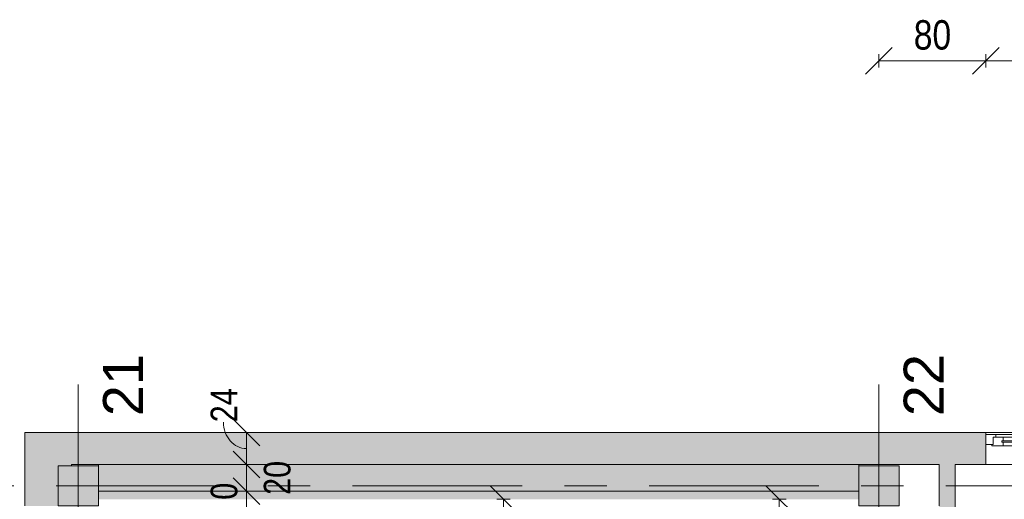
# Model space of a CAD drawing. Header units: centimetres. Extents: x -1631 to 21770, y -8842 to 3590.
# Tile 79 of 142: x -1257 to -519, y 2798 to 3158. Entities that reach past the tile are written whole.
import ezdxf

# ---------------------------------------------------------------- set-up
doc = ezdxf.new("R2010")
doc.units = ezdxf.units.CM
doc.linetypes.add('Oś', pattern=[222.25, 127, -31.75, 31.75, -31.75])
for name, color, linetype, lineweight in [('A-ANNO-DIMS', 211, 'Continuous', 13), ('A-ANNO-DIMS-100', 211, 'Continuous', 13), ('A-GLAZ', 151, 'Continuous', 13), ('A-WALL', 113, 'Continuous', 13), ('A-WALL-PATT', 111, 'Continuous', 13), ('S-COLS', 52, 'Continuous', 13), ('S-GRID', 1, 'Continuous', 13), ('S-GRID-IDEN', 1, 'Continuous', 13)]:
    doc.layers.add(name, color=color, linetype=linetype, lineweight=lineweight)
doc.styles.add('Arial Narrow_1', font='ARIALN.TTF', dxfattribs={"height": 22})
doc.styles.add('Arial Narrow_5', font='ARIALN.TTF', dxfattribs={"height": 20})
doc.styles.add('Arial_7', font='arial.ttf', dxfattribs={"height": 30})
doc.dimstyles.new('Diagonal_1_100__0_1_', dxfattribs={"dimscale": 30.48, "dimtxt": 22.515481, "dimasz": 0.656168, "dimexe": 0.164042, "dimexo": 0.0625, "dimgap": 0.065617, "dimtad": 1, "dimdec": 1, "dimrnd": 0.1, "dimdsep": 46, "dimtxsty": 'Arial Narrow_1', "dimblk1": 'OBLIQUE', "dimblk2": 'OBLIQUE', "dimsah": 1, "dimcen": 0.09, "dimazin": 0, "dimtfac": 1, "dimtdec": 4, "dimtix": 1, "dimtmove": 0, "dimatfit": 3, "dimfxl": 0, "dimtvp": 1, "dimtolj": 1, "dimtzin": 0, "dimarcsym": 0})
doc.dimstyles.new('Diagonal_1_100__0__wewnętrzne', dxfattribs={"dimscale": 30.48, "dimtxt": 20.468619, "dimasz": 0.656168, "dimexe": 0.164042, "dimexo": 0.0625, "dimgap": 0.032808, "dimtad": 1, "dimdec": 0, "dimdsep": 46, "dimtxsty": 'Arial Narrow_5', "dimblk1": 'OBLIQUE', "dimblk2": 'OBLIQUE', "dimsah": 1, "dimcen": 0.09, "dimazin": 0, "dimtfac": 1, "dimtdec": 4, "dimtix": 1, "dimtmove": 0, "dimatfit": 3, "dimfxl": 0, "dimtvp": 1, "dimtolj": 1, "dimtzin": 0, "dimarcsym": 0})
doc.dimstyles.new('Diagonal_1_100__0__wewnętrzne_1', dxfattribs={"dimscale": 30.48, "dimtxt": 20.468619, "dimasz": 0.656168, "dimexe": 0.164042, "dimexo": 0.0625, "dimgap": 0.032808, "dimtad": 1, "dimdec": 0, "dimdsep": 46, "dimtxsty": 'Arial Narrow_5', "dimblk1": 'OBLIQUE', "dimblk2": 'OBLIQUE', "dimsah": 1, "dimcen": 0.09, "dimazin": 0, "dimtfac": 1, "dimtdec": 4, "dimtix": 1, "dimtmove": 1, "dimatfit": 3, "dimfxl": 0, "dimtvp": 1, "dimtolj": 1, "dimtzin": 0, "dimarcsym": 0})
doc.dimstyles.new('Diagonal_1_100__0__wewnętrzne_2', dxfattribs={"dimscale": 30.48, "dimtxt": 20.468619, "dimasz": 0.656168, "dimexe": 0.164042, "dimexo": 0.0625, "dimgap": 0.032808, "dimtad": 1, "dimdec": 0, "dimdsep": 46, "dimtxsty": 'Arial Narrow_5', "dimblk1": 'OBLIQUE', "dimblk2": 'OBLIQUE', "dimsah": 1, "dimcen": 0.09, "dimazin": 0, "dimtfac": 1, "dimtdec": 4, "dimtix": 1, "dimtmove": 2, "dimatfit": 3, "dimfxl": 0, "dimtvp": 1, "dimtolj": 1, "dimtzin": 0, "dimarcsym": 0})

# ---------------------------------------------------------------- blocks, each defined once
blk = doc.blocks.new('M_Concrete-Square-Column - 300 x 300mm-1795931-6_piętro IV __13_80 m_ - stan projektowany')
at = {"layer": 'S-COLS', "lineweight": 9}
blk.add_hatch(color=254, dxfattribs=at).paths.add_polyline_path([(15, -15), (15, 15), (-15, 15), (-15, -15)], flags=0)
for p, q in [((15, 15), (-15, 15)), ((-15, 15), (-15, -15)), ((15, -15), (15, 15)), ((-15, -15), (15, -15))]:
    blk.add_line(p, q, dxfattribs=at)
blk = doc.blocks.new('Okno - automatyczna etykieta - 200x165 _projektowane_-2631001-6_piętro IV __13_80 m_ - stan projektowany')
at = {"layer": 'A-GLAZ'}
for p, q in [((-100, -3), (-94.5, -3)), ((-100, -10.5), (-100, -3)), ((-95.5, -2), (-87, -2)), ((-95.5, -3), (-95.5, -2)), ((-94.5, -3), (-95.5, -3)), ((-94.5, -8.5), (-94.5, -3)), ((-94.5, -3), (-94.5, -8.5)), ((-88, -5.75), (-88, -4.75)), ((-88, -4.75), (88, -4.75)), ((-88, -4.75), (-88, -5.75)), ((-87, -4.75), (-88, -4.75)), ((88, -5.75), (-88, -5.75)), ((-88, -5.75), (-87, -5.75)), ((-87, -2), (-87, -4.75)), ((87, -2), (-87, -2)), ((-87, -5.75), (-87, -8.5)), ((-2.5, -7.25), (-2.5, -3.25)), ((-2.5, -3.25), (2.5, -3.25)), ((2.5, -7.25), (-2.5, -7.25)), ((2.5, -3.25), (2.5, -7.25)), ((87, -2), (95.5, -2)), ((87, -4.75), (87, -2)), ((88, -4.75), (87, -4.75)), ((87, -5.75), (88, -5.75)), ((87, -8.5), (87, -5.75)), ((88, -4.75), (88, -5.75)), ((88, -5.75), (88, -4.75)), ((94.5, -3), (94.5, -8.5)), ((95.5, -3), (94.5, -3)), ((94.5, -3), (100, -3)), ((94.5, -8.5), (94.5, -3)), ((95.5, -2), (95.5, -3)), ((100, -3), (100, -10.5)), ((-92.5, -10.5), (-100, -10.5)), ((-100, -10.5), (100, -10.5)), ((-87, -8.5), (-94.5, -8.5)), ((-94.5, -8.5), (-92.5, -8.5)), ((-92.5, -8.5), (-92.5, -10.5)), ((92.5, -10.5), (-92.5, -10.5)), ((87, -8.5), (-87, -8.5)), ((94.5, -8.5), (87, -8.5)), ((92.5, -8.5), (94.5, -8.5)), ((92.5, -10.5), (92.5, -8.5)), ((100, -10.5), (92.5, -10.5))]:
    blk.add_line(p, q, dxfattribs=at)
blk = doc.blocks.new('DIMBLOCK25-6_piętro IV __13_80 m_ - stan projektowany')
at = {"layer": 'A-ANNO-DIMS-100', "transparency": 16777216}
for p, q in [((-687.3, 2798.33), (-697.3, 2808.33)), ((-692.3, 2798.33), (-682.3, 2798.33)), ((-687.3, 2798.33), (-692.3, 2798.33)), ((-687.3, 2638.33), (-687.3, 2798.33)), ((-687.3, 2798.33), (-677.3, 2788.33)), ((-687.3, 2638.33), (-697.3, 2648.33)), ((-692.3, 2638.33), (-682.3, 2638.33)), ((-687.3, 2638.33), (-692.3, 2638.33)), ((-687.3, 2638.33), (-677.3, 2628.33))]:
    blk.add_line(p, q, dxfattribs=at)
at = {"layer": 'A-ANNO-DIMS-100', "color": 0, "transparency": 16777216, "insert": (-714.15, 2699.32), "char_height": 20, "width": 45.6158, "attachment_point": 1, "rotation": 90, "line_spacing_factor": 0.974696, "style": 'Arial Narrow_5'}
blk.add_mtext('160', dxfattribs=at)
blk = doc.blocks.new('_Oblique')
at = {"color": 0, "linetype": 'ByBlock', "lineweight": -2}
blk.add_line((-0.5, -0.5), (0.5, 0.5), dxfattribs=at)
blk = doc.blocks.new('DIMBLOCK87-6_piętro IV __13_80 m_ - stan projektowany')
at = {"layer": 'A-ANNO-DIMS-100', "transparency": 16777216}
for p, q in [((-1086.6, 2804.33), (-1096.6, 2814.33)), ((-1091.6, 2804.33), (-1081.6, 2804.33)), ((-1086.6, 2804.33), (-1091.6, 2804.33)), ((-1086.6, 2343.33), (-1086.6, 2804.33)), ((-1086.6, 2804.33), (-1076.6, 2794.33)), ((-1086.6, 2343.33), (-1096.6, 2353.33)), ((-1091.6, 2343.33), (-1081.6, 2343.33)), ((-1086.6, 2343.33), (-1091.6, 2343.33)), ((-1086.6, 2343.33), (-1076.6, 2333.33))]:
    blk.add_line(p, q, dxfattribs=at)
at = {"layer": 'A-ANNO-DIMS-100', "color": 0, "transparency": 16777216, "insert": (-1113.45, 2537.58), "char_height": 20, "width": 45.6158, "attachment_point": 1, "rotation": 90, "line_spacing_factor": 0.974696, "style": 'Arial Narrow_5'}
blk.add_mtext('461', dxfattribs=at)
blk = doc.blocks.new('DIMBLOCK88-6_piętro IV __13_80 m_ - stan projektowany')
at = {"layer": 'A-ANNO-DIMS-100', "transparency": 16777216}
for p, q in [((-1086.6, 2804.33), (-1096.6, 2814.33)), ((-1086.6, 2804.33), (-1096.6, 2814.33)), ((-1091.6, 2804.33), (-1081.6, 2804.33)), ((-1086.6, 2804.33), (-1091.6, 2804.33)), ((-1091.6, 2804.33), (-1081.6, 2804.33)), ((-1086.6, 2804.33), (-1091.6, 2804.33)), ((-1086.6, 2804.33), (-1086.6, 2804.33)), ((-1086.6, 2804.33), (-1076.6, 2794.33)), ((-1086.6, 2804.33), (-1076.6, 2794.33))]:
    blk.add_line(p, q, dxfattribs=at)
at = {"layer": 'A-ANNO-DIMS-100', "color": 0, "transparency": 16777216, "insert": (-1113.45, 2797.99), "char_height": 20, "width": 15.2053, "attachment_point": 1, "rotation": 90, "line_spacing_factor": 0.974696, "style": 'Arial Narrow_5'}
blk.add_mtext('\\fArial Narrow|b0|i0|c238|p34|;0', dxfattribs=at)
blk = doc.blocks.new('DIMBLOCK89-6_piętro IV __13_80 m_ - stan projektowany')
at = {"layer": 'A-ANNO-DIMS-100', "transparency": 16777216}
for p, q in [((-1086.6, 2824.33), (-1096.6, 2834.33)), ((-1077.69, 2824.33), (-1091.6, 2824.33)), ((-1086.6, 2804.33), (-1086.6, 2824.33)), ((-1086.6, 2824.33), (-1076.6, 2814.33)), ((-1086.6, 2824.33), (-1077.69, 2824.33)), ((-1086.6, 2804.33), (-1096.6, 2814.33)), ((-1091.6, 2804.33), (-1081.6, 2804.33)), ((-1086.6, 2804.33), (-1091.6, 2804.33)), ((-1086.6, 2804.33), (-1076.6, 2794.33))]:
    blk.add_line(p, q, dxfattribs=at)
at = {"layer": 'A-ANNO-DIMS-100', "color": 0, "transparency": 16777216, "insert": (-1073.63, 2801.65), "char_height": 20, "width": 30.4105, "attachment_point": 1, "rotation": 90, "line_spacing_factor": 0.974696, "style": 'Arial Narrow_5'}
blk.add_mtext('20', dxfattribs=at)
blk = doc.blocks.new('DIMBLOCK90-6_piętro IV __13_80 m_ - stan projektowany')
at = {"layer": 'A-ANNO-DIMS-100', "transparency": 16777216}
for p, q in [((-1086.6, 2848.33), (-1096.6, 2858.33)), ((-1091.6, 2848.33), (-1081.6, 2848.33)), ((-1086.6, 2848.33), (-1091.6, 2848.33)), ((-1086.6, 2824.33), (-1086.6, 2848.33)), ((-1086.6, 2848.33), (-1076.6, 2838.33)), ((-1086.6, 2824.33), (-1096.6, 2834.33)), ((-1077.69, 2824.33), (-1091.6, 2824.33)), ((-1086.6, 2824.33), (-1076.6, 2814.33)), ((-1086.6, 2824.33), (-1077.69, 2824.33))]:
    blk.add_line(p, q, dxfattribs=at)
blk.add_ellipse((-1086.6, 2856.08), major_axis=(0, 19.75), ratio=0.873073, start_param=1.570796, end_param=3.141593, dxfattribs=at)
at = {"layer": 'A-ANNO-DIMS-100', "color": 0, "transparency": 16777216, "insert": (-1113.45, 2856.08), "char_height": 20, "width": 30.4105, "attachment_point": 1, "rotation": 90, "line_spacing_factor": 0.974696, "style": 'Arial Narrow_5'}
blk.add_mtext('24', dxfattribs=at)
blk = doc.blocks.new('DIMBLOCK172-6_piętro IV __13_80 m_ - stan projektowany')
at = {"layer": 'A-ANNO-DIMS-100', "transparency": 16777216}
for p, q in [((-893.96, 2798.33), (-903.96, 2808.33)), ((-898.96, 2798.33), (-888.96, 2798.33)), ((-893.96, 2798.33), (-898.96, 2798.33)), ((-893.96, 2443.33), (-893.96, 2798.33)), ((-893.96, 2798.33), (-883.96, 2788.33)), ((-893.96, 2443.33), (-903.96, 2453.33)), ((-898.96, 2443.33), (-888.96, 2443.33)), ((-893.96, 2443.33), (-898.96, 2443.33)), ((-893.96, 2443.33), (-883.96, 2433.33))]:
    blk.add_line(p, q, dxfattribs=at)
at = {"layer": 'A-ANNO-DIMS-100', "color": 0, "transparency": 16777216, "insert": (-920.81, 2601.82), "char_height": 20, "width": 45.6158, "attachment_point": 1, "rotation": 90, "line_spacing_factor": 0.974696, "style": 'Arial Narrow_5'}
blk.add_mtext('355', dxfattribs=at)
blk = doc.blocks.new('DIMBLOCK245-6_piętro IV __13_80 m_ - stan projektowany')
at = {"layer": 'A-ANNO-DIMS-100', "transparency": 16777216}
for p, q in [((-612.62, 3127.02), (-602.62, 3137.02)), ((-532.62, 3127.02), (-522.62, 3137.02)), ((-612.62, 3122.02), (-612.62, 3132.02)), ((-532.62, 3122.02), (-532.62, 3132.02)), ((-612.62, 3127.02), (-622.62, 3117.02)), ((-612.62, 3127.02), (-532.62, 3127.02)), ((-612.62, 3127.02), (-612.62, 3122.02)), ((-532.62, 3127.02), (-542.62, 3117.02)), ((-532.62, 3127.02), (-532.62, 3122.02))]:
    blk.add_line(p, q, dxfattribs=at)
at = {"layer": 'A-ANNO-DIMS-100', "color": 0, "transparency": 16777216, "insert": (-586.56, 3157.45), "char_height": 22, "width": 33.4516, "attachment_point": 1, "line_spacing_factor": 0.974696, "style": 'Arial Narrow_1'}
blk.add_mtext('80', dxfattribs=at)
blk = doc.blocks.new('DIMBLOCK246-6_piętro IV __13_80 m_ - stan projektowany')
at = {"layer": 'A-ANNO-DIMS-100', "transparency": 16777216}
for p, q in [((-532.62, 3127.02), (-522.62, 3137.02)), ((-332.62, 3127.02), (-322.62, 3137.02)), ((-532.62, 3122.02), (-532.62, 3132.02)), ((-332.62, 3122.02), (-332.62, 3132.02)), ((-532.62, 3127.02), (-542.62, 3117.02)), ((-532.62, 3127.02), (-332.62, 3127.02)), ((-532.62, 3127.02), (-532.62, 3122.02)), ((-332.62, 3127.02), (-342.62, 3117.02)), ((-332.62, 3127.02), (-332.62, 3122.02))]:
    blk.add_line(p, q, dxfattribs=at)
at = {"layer": 'A-ANNO-DIMS-100', "color": 0, "transparency": 16777216, "insert": (-453.53, 3157.45), "char_height": 22, "width": 50.1774, "attachment_point": 1, "line_spacing_factor": 0.974696, "style": 'Arial Narrow_1'}
blk.add_mtext('200', dxfattribs=at)

msp = doc.modelspace()

# ---------------------------------------------------------------- hatches: boundary and pattern name
at = {"layer": 'A-WALL-PATT'}
for points in [[(-1227.62, 2793.33), (-1227.62, 2823.33), (-1217.62, 2823.33), (-1217.62, 2848.33), (-1252.62, 2848.33), (-1252.62, 2793.33), (-1228.62, 2793.33)], [(-627.62, 2804.33), (-627.62, 2824.33), (-1197.62, 2824.33), (-1197.62, 2804.33), (-719.31, 2804.33)], [(-627.62, 2798.33), (-627.62, 2804.33), (-1197.62, 2804.33), (-1197.62, 2798.33), (-719.31, 2798.33)]]:
    msp.add_hatch(color=9, dxfattribs=at).paths.add_polyline_path(points, flags=0)
h = msp.add_hatch(color=9, dxfattribs=at)
h.paths.add_polyline_path([(1227.38, 2824.33), (1227.38, 2848.33), (507.38, 2848.33), (507.38, 2824.33), (1203.38, 2824.33)], flags=0)
h.paths.add_polyline_path([(307.38, 2824.33), (307.38, 2848.33), (267.38, 2848.33), (267.38, 2824.33), (297.38, 2824.33)], flags=0)
h.paths.add_polyline_path([(142.38, 2824.33), (157.38, 2824.33), (157.38, 2848.33), (-182.62, 2848.33), (-182.62, 2824.33), (17.38, 2824.33)], flags=0)
h.paths.add_polyline_path([(-332.62, 2824.33), (-292.62, 2824.33), (-292.62, 2848.33), (-332.62, 2848.33), (-332.62, 2839.33)], flags=0)
h.paths.add_polyline_path([(-532.62, 2824.33), (-532.62, 2848.33), (-1217.62, 2848.33), (-1217.62, 2824.33), (-547.62, 2824.33)], flags=0)
h = msp.add_hatch(color=9, dxfattribs=at)
h.paths.add_polyline_path([(-555.62, 1833.33), (-555.62, 1952.83), (-567.62, 1952.83), (-567.62, 1833.33)], flags=0)
h.paths.add_polyline_path([(-555.62, 2173.83), (-555.62, 2482.83), (-567.62, 2482.83), (-567.62, 2173.83)], flags=0)
h.paths.add_polyline_path([(-555.62, 2703.83), (-555.62, 2824.33), (-567.62, 2824.33), (-567.62, 2703.83), (-558.12, 2703.83)], flags=0)

# ---------------------------------------------------------------- linework, layer by layer
at = {"layer": 'A-WALL', "lineweight": 9}
for p, q in [((307.38, 2848.33), (-1252.62, 2848.33)), ((-1252.62, 2848.33), (-1252.62, 2793.33)), ((-532.62, 2846.83), (-532.62, 2848.33)), ((-532.62, 2824.33), (-532.62, 2839.33)), ((-1217.62, 2824.33), (-567.62, 2824.33)), ((-1217.62, 2823.33), (-1217.62, 2824.33)), ((-1197.62, 2824.33), (-1197.62, 2823.33)), ((-627.62, 2823.33), (-627.62, 2824.33)), ((-567.62, 2824.33), (-567.62, 2793.33)), ((-555.62, 2703.83), (-555.62, 2824.33)), ((-327.62, 2824.33), (-555.62, 2824.33)), ((-1197.62, 2804.33), (-627.62, 2804.33))]:
    msp.add_line(p, q, dxfattribs=at)
at = {"layer": 'S-GRID', "linetype": 'Oś'}
for p, q in [((-1212.62, 2884.27), (-1212.62, 27.13)), ((-612.62, 2884.27), (-612.62, 27.13)), ((1342.46, 2808.33), (-1368.76, 2808.33))]:
    msp.add_line(p, q, dxfattribs=at)

# ---------------------------------------------------------------- block references
at = {"layer": 'A-GLAZ', "rotation": 180}
msp.add_blockref('Okno - automatyczna etykieta - 200x165 _projektowane_-2631001-6_piętro IV __13_80 m_ - stan projektowany', (-432.62, 2836.33), dxfattribs=at)
at = {"layer": 'S-COLS', "lineweight": 9}
for p in [(-1212.62, 2808.33), (-612.62, 2808.33)]:
    msp.add_blockref('M_Concrete-Square-Column - 300 x 300mm-1795931-6_piętro IV __13_80 m_ - stan projektowany', p, dxfattribs=at)

# ---------------------------------------------------------------- texts
at = {"layer": 'S-GRID-IDEN', "char_height": 30, "width": 48.3, "attachment_point": 5, "rotation": 90, "line_spacing_factor": 0.936439, "style": 'Arial_7'}
for s, insert in [('\\pxqc,t4.23333,8.46667,12.7,16.93333,21.16667,25.4,29.63333,33.86667,38.1,42.33333,46.56667,50.8,55.03333,59.26667,63.5,67.73333,71.96667,76.2,80.43333,84.66667,88.9,93.13333,97.36667,101.6,105.83333,110.06667,114.3,118.53333,122.76667,127,131.23333,135.46667;{21}', (-1179.12, 2883.93)), ('\\pxqc,t4.23333,8.46667,12.7,16.93333,21.16667,25.4,29.63333,33.86667,38.1,42.33333,46.56667,50.8,55.03333,59.26667,63.5,67.73333,71.96667,76.2,80.43333,84.66667,88.9,93.13333,97.36667,101.6,105.83333,110.06667,114.3,118.53333,122.76667,127,131.23333,135.46667;{22}', (-579.12, 2883.93))]:
    msp.add_mtext(s, dxfattribs=dict(at, insert=insert))

# ---------------------------------------------------------------- dimensions: what is measured, and where the dimension line sits
at = {"layer": 'A-ANNO-DIMS'}
for base, p1, p2, dimstyle, override, picture, middle in [((-532.62, 3127.02), (-612.62, 3122.02), (-532.62, 3122.02), 'Diagonal_1_100__0_1_', {"dimpost": '<>', "dimfxl": 80}, 'DIMBLOCK245-6_piętro IV __13_80 m_ - stan projektowany', (-572.62, 3140.25)), ((-332.62, 3127.02), (-532.62, 3122.02), (-332.62, 3122.02), 'Diagonal_1_100__0_1_', {"dimpost": '<>', "dimfxl": 200}, 'DIMBLOCK246-6_piętro IV __13_80 m_ - stan projektowany', (-432.62, 3140.25)), ((-1091.6034469, 2804.32555458), (-1091.6034469, 2804.32555458), (-1091.6034469, 2804.32555458), 'Diagonal_1_100__0__wewnętrzne', {"dimpost": '<>', "dimfxl": 0}, 'DIMBLOCK88-6_piętro IV __13_80 m_ - stan projektowany', (-1091.6034469, 2815.53701439))]:
    dim = msp.add_linear_dim(base=base, p1=p1, p2=p2, dimstyle=dimstyle, override=override, dxfattribs=at)
    dim.commit()
    dim.dimension.update_dxf_attribs({"geometry": picture, "text_midpoint": middle})
for base, p1, p2, dimstyle, override, picture, middle in [((-1086.6, 2848.33), (-1077.69, 2824.33), (-1091.6, 2848.33), 'Diagonal_1_100__0__wewnętrzne_1', {"dimpost": '<>', "dimfxl": 27.740694}, 'DIMBLOCK90-6_piętro IV __13_80 m_ - stan projektowany', (-1100.12, 2871.28)), ((-1086.6, 2824.33), (-1091.6, 2804.33), (-1077.69, 2824.33), 'Diagonal_1_100__0__wewnętrzne_2', {"dimpost": '<>', "dimfxl": 24.362802}, 'DIMBLOCK89-6_piętro IV __13_80 m_ - stan projektowany', (-1060.3, 2816.86)), ((-1086.6, 2804.33), (-1091.6, 2343.33), (-1091.6, 2804.33), 'Diagonal_1_100__0__wewnętrzne_2', {"dimpost": '<>', "dimfxl": 461}, 'DIMBLOCK87-6_piętro IV __13_80 m_ - stan projektowany', (-1100.12, 2560.39))]:
    dim = msp.add_linear_dim(base=base, p1=p1, p2=p2, angle=90, dimstyle=dimstyle, override=override, dxfattribs=at)
    dim.commit()
    dim.dimension.update_dxf_attribs({"geometry": picture, "text_midpoint": middle, "dimtype": 160, "text_rotation": 90})
for base, p1, p2, override, picture, middle in [((-893.96, 2798.33), (-898.96, 2443.33), (-898.96, 2798.33), {"dimpost": '<>', "dimfxl": 355}, 'DIMBLOCK172-6_piętro IV __13_80 m_ - stan projektowany', (-905.17, 2620.83)), ((-687.3, 2798.33), (-692.3, 2638.33), (-692.3, 2798.33), {"dimpost": '<>', "dimfxl": 160}, 'DIMBLOCK25-6_piętro IV __13_80 m_ - stan projektowany', (-698.51, 2718.33))]:
    dim = msp.add_linear_dim(base=base, p1=p1, p2=p2, angle=90, dimstyle='Diagonal_1_100__0__wewnętrzne', override=override, dxfattribs=at)
    dim.commit()
    dim.dimension.update_dxf_attribs({"geometry": picture, "text_midpoint": middle})

doc.saveas('drawing.dxf')
